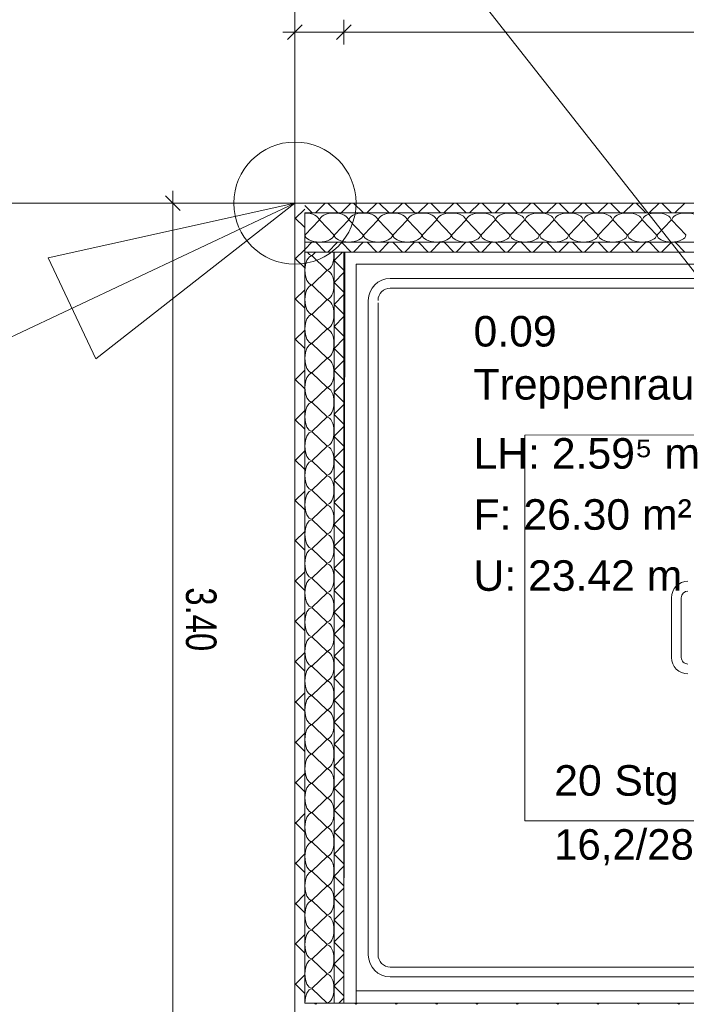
# Model space of a CAD drawing. Extents: x 229 to 926, y 37 to 878.
# Tile 147 of 194: x 359 to 414, y 668 to 748. Entities that reach past the tile are written whole.
import ezdxf
from ezdxf.lldxf.tags import DXFTag

# ---------------------------------------------------------------- set-up
doc = ezdxf.new("R2010")
doc.units = 0
doc.layers.get('0').update_dxf_attribs({"lineweight": 13})
doc.layers.add('A_BI_Aussenwand', color=5, linetype='Continuous', lineweight=18, true_color=0x0000ff, plot=False)
doc.layers.add('A_BI_Innenwand', color=7, linetype='Continuous', lineweight=18, true_color=0x80ff80, plot=False)
for name, color, linetype, lineweight in [('Axen', 7, 'Continuous', 25), ('Axen-A03ENJ5PI0', 7, 'Continuous', 25), ('Beschriftung', 7, 'Continuous', 25), ('Beschriftung-A03ENJ5NI0', 7, 'Continuous', 25), ('Fullfläche', 7, 'Continuous', 25), ('Fullfläche-A03ENJ5QI0', 7, 'Continuous', 25), ('Maßlinien', 7, 'Continuous', 25), ('Maßlinien-A03ENJ5WI0', 7, 'Continuous', 25), ('Räume', 7, 'Continuous', 25), ('Räume-A03ENJ5RI0', 7, 'Continuous', 25), ('Treppen', 7, 'Continuous', 25), ('Treppen-A03ENJ5SI0', 7, 'Continuous', 25), ('Wände', 7, 'Continuous', 25), ('Wände-A03ENJ5VI0', 7, 'Continuous', 25)]:
    doc.layers.add(name, color=color, linetype=linetype, lineweight=lineweight)
doc.layers.add('X_Einfuegepunkt-A01FN4SOLQ', color=3, linetype='Continuous', lineweight=25, true_color=0x00ff00)
doc.layers.add('X_Einfuegepunkt-A01FN4SOLQ-A03ENJ61I0', color=3, linetype='Continuous', lineweight=25, true_color=0x00ff00)
doc.styles.get("Standard").update_dxf_attribs({"font": 'arial.ttf'})
tags = doc.linetypes.add('ALL_S25', pattern=[0.001, 0, -0.001]).pattern_tags.tags
tags[6:7] = [DXFTag(74, 4), DXFTag(75, 0), DXFTag(340, '0'), DXFTag(46, 1.0), DXFTag(50, 0.0), DXFTag(44, 0.0), DXFTag(45, 0.0)]
tags[4:5] = [DXFTag(74, 4), DXFTag(75, 0), DXFTag(340, '0'), DXFTag(46, 1.0), DXFTag(50, 0.0), DXFTag(44, 0.0), DXFTag(45, 0.0)]
tags = doc.linetypes.add('ALL_S25-A03ENJ5XI0', pattern=[0.001, 0, -0.001]).pattern_tags.tags
tags[6:7] = [DXFTag(74, 4), DXFTag(75, 0), DXFTag(340, '0'), DXFTag(46, 1.0), DXFTag(50, 0.0), DXFTag(44, 0.0), DXFTag(45, 0.0)]
tags[4:5] = [DXFTag(74, 4), DXFTag(75, 0), DXFTag(340, '0'), DXFTag(46, 1.0), DXFTag(50, 0.0), DXFTag(44, 0.0), DXFTag(45, 0.0)]
tags = doc.linetypes.add('PUNKT2_S9', pattern=[0.001, 0, -0.001]).pattern_tags.tags
tags[6:7] = [DXFTag(74, 4), DXFTag(75, 0), DXFTag(340, '0'), DXFTag(46, 1.0), DXFTag(50, 0.0), DXFTag(44, 0.0), DXFTag(45, 0.0)]
tags[4:5] = [DXFTag(74, 4), DXFTag(75, 0), DXFTag(340, '0'), DXFTag(46, 1.0), DXFTag(50, 0.0), DXFTag(44, 0.0), DXFTag(45, 0.0)]
tags = doc.linetypes.add('PUNKT2_S9-A03ENJ5YI0', pattern=[0.001, 0, -0.001]).pattern_tags.tags
tags[6:7] = [DXFTag(74, 4), DXFTag(75, 0), DXFTag(340, '0'), DXFTag(46, 1.0), DXFTag(50, 0.0), DXFTag(44, 0.0), DXFTag(45, 0.0)]
tags[4:5] = [DXFTag(74, 4), DXFTag(75, 0), DXFTag(340, '0'), DXFTag(46, 1.0), DXFTag(50, 0.0), DXFTag(44, 0.0), DXFTag(45, 0.0)]

# ---------------------------------------------------------------- blocks, each defined once
blk = doc.blocks.new('Referenz-A03ENJ5LI0', base_point=(255.728, 65.704))
at = {"layer": 'Axen', "color": 0, "linetype": 'ALL_S25', "lineweight": -2, "ltscale": 0.13}
for p, q in [((381.634, 66.032), (381.634, 801.546)), ((735.547, 733.346), (301.737, 733.346))]:
    blk.add_line(p, q, dxfattribs=at)
at = {"layer": 'Beschriftung', "color": 0, "lineweight": -2}
blk.add_line((446.634, 686.501), (360.64, 796.063), dxfattribs=at)
at = {"layer": 'Fullfläche', "color": 0, "lineweight": -2}
for p, q in [((381.634, 732.06), (382.434, 732.859)), ((382.433, 733.148), (383.035, 732.546)), ((384.119, 733.346), (383.32, 732.546)), ((384.336, 733.346), (385.135, 732.546)), ((386.219, 733.346), (385.42, 732.546)), ((386.436, 733.346), (387.235, 732.546)), ((388.319, 733.346), (387.52, 732.546)), ((388.536, 733.346), (389.335, 732.546)), ((390.419, 733.346), (389.62, 732.546)), ((390.636, 733.346), (391.435, 732.546)), ((392.519, 733.346), (391.72, 732.546)), ((392.736, 733.346), (393.535, 732.546)), ((394.619, 733.346), (393.82, 732.546)), ((394.836, 733.346), (395.635, 732.546)), ((396.719, 733.346), (395.92, 732.546)), ((396.936, 733.346), (397.735, 732.546)), ((398.819, 733.346), (398.02, 732.546)), ((399.036, 733.346), (399.835, 732.546)), ((400.919, 733.346), (400.12, 732.546)), ((401.136, 733.346), (401.936, 732.546)), ((403.019, 733.346), (402.22, 732.546)), ((403.236, 733.346), (404.035, 732.546)), ((405.119, 733.346), (404.32, 732.546)), ((405.336, 733.346), (406.136, 732.546)), ((407.219, 733.346), (406.42, 732.546)), ((407.436, 733.346), (408.236, 732.546)), ((409.319, 733.346), (408.52, 732.546)), ((409.536, 733.346), (410.335, 732.546)), ((411.419, 733.346), (410.62, 732.546)), ((411.636, 733.346), (412.436, 732.546)), ((413.519, 733.346), (412.72, 732.546)), ((381.634, 732.144), (382.434, 731.345)), ((382.457, 730.746), (383.609, 731.946)), ((383.657, 731.946), (384.809, 730.746)), ((384.857, 730.746), (386.009, 731.946)), ((386.057, 731.946), (387.209, 730.746)), ((387.257, 730.746), (388.409, 731.946)), ((388.457, 731.946), (389.609, 730.746)), ((389.657, 730.746), (390.809, 731.946)), ((390.857, 731.946), (392.009, 730.746)), ((392.057, 730.746), (393.209, 731.946)), ((393.257, 731.946), (394.409, 730.746)), ((394.457, 730.746), (395.609, 731.946)), ((395.657, 731.946), (396.809, 730.746)), ((396.857, 730.746), (398.009, 731.946)), ((398.057, 731.946), (399.209, 730.746)), ((399.257, 730.746), (400.409, 731.946)), ((400.457, 731.946), (401.609, 730.746)), ((401.657, 730.746), (402.809, 731.946)), ((402.857, 731.946), (404.009, 730.746)), ((404.057, 730.746), (405.209, 731.946)), ((405.257, 731.946), (406.409, 730.746)), ((406.457, 730.746), (407.609, 731.946)), ((407.657, 731.946), (408.809, 730.746)), ((408.857, 730.746), (410.009, 731.946)), ((410.057, 731.946), (411.209, 730.746)), ((411.257, 730.746), (412.409, 731.946)), ((412.457, 731.946), (413.609, 730.746)), ((381.634, 728.76), (382.434, 729.559)), ((382.433, 729.556), (383.026, 730.149)), ((384.132, 729.346), (383.33, 730.149)), ((384.324, 729.346), (385.126, 730.149)), ((386.232, 729.346), (385.43, 730.149)), ((386.424, 729.346), (387.226, 730.149)), ((388.332, 729.346), (387.53, 730.149)), ((388.524, 729.346), (389.326, 730.149)), ((390.432, 729.346), (389.63, 730.149)), ((390.624, 729.346), (391.426, 730.149)), ((392.532, 729.346), (391.73, 730.149)), ((392.724, 729.346), (393.526, 730.149)), ((394.632, 729.346), (393.83, 730.149)), ((394.824, 729.346), (395.625, 730.149)), ((396.732, 729.346), (395.93, 730.149)), ((396.924, 729.346), (397.725, 730.149)), ((398.832, 729.346), (398.03, 730.149)), ((399.024, 729.346), (399.825, 730.148)), ((400.932, 729.346), (400.13, 730.148)), ((401.124, 729.346), (401.925, 730.148)), ((403.032, 729.346), (402.23, 730.148)), ((403.224, 729.346), (404.025, 730.148)), ((405.132, 729.346), (404.33, 730.148)), ((405.324, 729.346), (406.125, 730.148)), ((407.232, 729.346), (406.431, 730.148)), ((407.424, 729.346), (408.225, 730.148)), ((409.332, 729.346), (408.531, 730.148)), ((409.524, 729.346), (410.325, 730.148)), ((411.432, 729.346), (410.631, 730.148)), ((411.624, 729.346), (412.425, 730.148)), ((413.532, 729.346), (412.731, 730.148)), ((381.634, 728.844), (382.434, 728.045)), ((383.034, 729.07), (383.321, 729.346)), ((384.234, 727.87), (383.034, 729.022)), ((384.834, 728.659), (385.522, 729.346)), ((384.834, 728.645), (385.634, 727.846)), ((383.034, 726.67), (384.234, 727.822)), ((384.834, 726.859), (385.634, 727.658)), ((384.234, 725.47), (383.034, 726.622)), ((384.834, 726.845), (385.634, 726.046)), ((381.635, 725.46), (382.434, 726.26)), ((381.635, 725.544), (382.435, 724.744)), ((384.834, 725.059), (385.634, 725.858)), ((383.034, 724.27), (384.234, 725.422)), ((384.834, 725.045), (385.634, 724.246)), ((384.234, 723.07), (383.034, 724.222)), ((384.834, 723.259), (385.634, 724.058)), ((384.834, 723.245), (385.634, 722.446)), ((381.635, 722.161), (382.435, 722.96)), ((383.034, 721.87), (384.234, 723.022)), ((381.635, 722.243), (382.435, 721.444)), ((384.234, 720.67), (383.034, 721.822)), ((384.834, 721.459), (385.634, 722.258)), ((384.834, 721.445), (385.634, 720.646)), ((383.034, 719.47), (384.234, 720.622)), ((384.834, 719.659), (385.634, 720.458)), ((381.635, 718.861), (382.435, 719.66)), ((384.234, 718.27), (383.034, 719.422)), ((384.834, 719.645), (385.634, 718.846)), ((381.635, 718.943), (382.435, 718.144)), ((384.834, 717.859), (385.634, 718.658)), ((383.034, 717.07), (384.234, 718.222)), ((384.834, 717.845), (385.634, 717.046)), ((384.234, 715.87), (383.034, 717.022)), ((384.834, 716.059), (385.634, 716.858)), ((381.636, 715.562), (382.436, 716.361)), ((384.834, 716.045), (385.634, 715.246)), ((381.636, 715.642), (382.436, 714.843)), ((383.034, 714.67), (384.234, 715.822)), ((384.834, 714.259), (385.634, 715.058)), ((384.234, 713.47), (383.034, 714.622)), ((384.834, 714.245), (385.634, 713.446)), ((383.034, 712.27), (384.234, 713.422)), ((381.636, 712.262), (382.436, 713.061)), ((384.834, 712.459), (385.634, 713.258)), ((381.636, 712.342), (382.436, 711.543)), ((384.234, 711.07), (383.034, 712.222)), ((384.834, 712.445), (385.634, 711.646)), ((383.034, 709.87), (384.234, 711.022)), ((384.834, 710.659), (385.634, 711.458)), ((384.834, 710.645), (385.634, 709.846)), ((381.637, 708.962), (382.436, 709.761)), ((384.234, 708.67), (383.034, 709.822)), ((384.834, 708.859), (385.634, 709.658)), ((381.637, 709.042), (382.437, 708.242)), ((383.034, 707.47), (384.234, 708.622)), ((384.834, 708.845), (385.634, 708.046)), ((384.834, 707.059), (385.634, 707.858)), ((384.234, 706.27), (383.034, 707.422)), ((384.834, 707.046), (385.634, 706.246)), ((381.637, 705.663), (382.437, 706.462)), ((383.034, 705.07), (384.234, 706.222)), ((381.637, 705.741), (382.437, 704.942)), ((384.834, 705.259), (385.634, 706.058)), ((384.234, 703.87), (383.034, 705.022)), ((384.834, 705.246), (385.634, 704.446)), ((383.034, 702.67), (384.234, 703.822)), ((384.834, 703.458), (385.634, 704.258)), ((381.637, 702.363), (382.437, 703.162)), ((384.834, 703.446), (385.634, 702.646)), ((381.637, 702.441), (382.437, 701.642)), ((384.234, 701.47), (383.034, 702.622)), ((384.834, 701.658), (385.634, 702.458)), ((383.034, 700.27), (384.234, 701.422)), ((384.834, 701.646), (385.634, 700.846)), ((384.834, 699.858), (385.634, 700.658)), ((381.638, 699.063), (382.438, 699.862)), ((384.234, 699.07), (383.034, 700.222)), ((384.834, 699.846), (385.634, 699.046)), ((381.638, 699.141), (382.438, 698.341)), ((383.034, 697.87), (384.234, 699.022)), ((384.834, 698.058), (385.634, 698.858)), ((384.234, 696.67), (383.034, 697.822)), ((384.834, 698.046), (385.634, 697.246)), ((381.638, 695.764), (382.438, 696.563)), ((383.034, 695.47), (384.234, 696.622)), ((384.834, 696.258), (385.634, 697.058)), ((381.638, 695.84), (382.438, 695.041)), ((384.834, 696.246), (385.634, 695.446)), ((384.234, 694.27), (383.034, 695.422)), ((384.834, 694.458), (385.634, 695.258)), ((383.034, 693.07), (384.234, 694.222)), ((384.834, 694.446), (385.634, 693.646)), ((384.834, 692.658), (385.634, 693.458)), ((381.639, 692.464), (382.438, 693.263)), ((381.639, 692.54), (382.439, 691.741)), ((384.234, 691.87), (383.034, 693.022)), ((384.834, 692.646), (385.634, 691.846)), ((383.034, 690.67), (384.234, 691.822)), ((384.834, 690.858), (385.634, 691.658)), ((384.834, 690.846), (385.634, 690.046)), ((384.234, 689.47), (383.034, 690.622)), ((381.639, 689.164), (382.439, 689.963)), ((381.639, 689.24), (382.439, 688.44)), ((383.034, 688.27), (384.234, 689.422)), ((384.834, 689.058), (385.634, 689.858)), ((384.834, 689.046), (385.634, 688.247)), ((384.234, 687.07), (383.034, 688.222)), ((384.834, 687.258), (385.634, 688.058)), ((383.034, 685.87), (384.234, 687.022)), ((384.834, 687.246), (385.634, 686.447)), ((381.639, 685.865), (382.439, 686.664)), ((384.834, 685.458), (385.634, 686.258)), ((381.639, 685.939), (382.439, 685.14)), ((384.234, 684.67), (383.034, 685.822)), ((384.834, 685.446), (385.634, 684.647)), ((383.034, 683.47), (384.234, 684.622)), ((384.834, 683.658), (385.634, 684.458)), ((384.834, 683.646), (385.634, 682.847)), ((381.64, 682.565), (382.44, 683.364)), ((384.234, 682.27), (383.034, 683.422)), ((381.64, 682.639), (382.44, 681.84)), ((383.034, 681.07), (384.234, 682.222)), ((384.834, 681.858), (385.634, 682.657)), ((384.834, 681.846), (385.634, 681.047)), ((384.234, 679.87), (383.034, 681.022)), ((384.834, 680.058), (385.634, 680.857)), ((381.64, 679.265), (382.44, 680.065)), ((383.034, 678.67), (384.234, 679.822)), ((384.834, 680.046), (385.634, 679.247)), ((381.64, 679.339), (382.44, 678.539)), ((384.834, 678.258), (385.634, 679.057)), ((384.234, 677.47), (383.034, 678.622)), ((384.834, 678.246), (385.634, 677.447)), ((383.034, 676.27), (384.234, 677.422)), ((384.834, 676.458), (385.634, 677.257)), ((381.64, 675.966), (382.44, 676.765)), ((384.834, 676.446), (385.634, 675.647)), ((381.64, 676.038), (382.441, 675.239)), ((384.234, 675.07), (383.034, 676.222)), ((383.034, 673.87), (384.234, 675.022)), ((384.834, 674.658), (385.634, 675.457)), ((384.834, 674.646), (385.634, 673.847)), ((381.641, 672.666), (382.441, 673.465)), ((384.234, 672.67), (383.034, 673.822)), ((384.834, 672.858), (385.634, 673.657)), ((381.641, 672.738), (382.441, 671.938)), ((383.034, 671.47), (384.234, 672.622)), ((384.834, 672.846), (385.634, 672.047)), ((384.834, 671.058), (385.634, 671.857)), ((384.234, 670.27), (383.034, 671.422)), ((384.834, 671.046), (385.634, 670.247)), ((381.641, 669.367), (382.441, 670.166)), ((383.034, 669.07), (384.234, 670.222)), ((384.834, 669.258), (385.634, 670.057)), ((381.641, 669.437), (382.441, 668.638)), ((384.834, 669.246), (385.634, 668.447)), ((384.234, 667.87), (383.034, 669.022)), ((383.235, 667.846), (383.325, 667.755)), ((383.422, 667.846), (383.332, 667.755)), ((385.222, 667.846), (385.634, 668.257)), ((386.535, 667.846), (386.625, 667.756)), ((386.722, 667.846), (386.632, 667.756)), ((389.835, 667.846), (389.925, 667.756)), ((390.022, 667.846), (389.932, 667.756)), ((393.135, 667.846), (393.225, 667.756)), ((393.322, 667.846), (393.232, 667.756)), ((396.435, 667.846), (396.525, 667.756)), ((396.622, 667.846), (396.532, 667.756)), ((399.735, 667.846), (399.825, 667.756)), ((399.922, 667.846), (399.832, 667.756)), ((403.035, 667.846), (403.125, 667.756)), ((403.222, 667.846), (403.132, 667.756)), ((406.335, 667.846), (406.425, 667.756)), ((406.521, 667.846), (406.432, 667.756)), ((409.635, 667.846), (409.725, 667.756)), ((409.821, 667.846), (409.732, 667.756)), ((412.935, 667.846), (413.025, 667.756)), ((413.121, 667.846), (413.032, 667.756))]:
    blk.add_line(p, q, dxfattribs=at)
for centre, major_axis, start_param, end_param in [((382.433, 731.946), (1.176, 0), 0, 1.570795), ((384.833, 731.946), (1.176, 0), 1.570796, 3.141593), ((384.833, 731.946), (1.176, 0), 0, 1.570796), ((387.233, 731.946), (1.176, 0), 1.570796, 3.141593), ((387.233, 731.946), (1.176, 0), 0, 1.570796), ((389.633, 731.946), (1.176, 0), 1.570796, 3.141593), ((389.633, 731.946), (1.176, 0), 0, 1.570796), ((392.033, 731.946), (1.176, 0), 1.570796, 3.141593), ((392.033, 731.946), (1.176, 0), 0, 1.570796), ((394.433, 731.946), (1.176, 0), 1.570796, 3.141593), ((394.433, 731.946), (1.176, 0), 0, 1.570796), ((396.833, 731.946), (1.176, 0), 1.570796, 3.141593), ((396.833, 731.946), (1.176, 0), 0, 1.570796), ((399.233, 731.946), (1.176, 0), 1.570796, 3.141593), ((399.233, 731.946), (1.176, 0), 0, 1.570796), ((401.633, 731.946), (1.176, 0), 1.570796, 3.141593), ((401.633, 731.946), (1.176, 0), 0, 1.570796), ((404.033, 731.946), (1.176, 0), 1.570796, 3.141593), ((404.033, 731.946), (1.176, 0), 0, 1.570796), ((406.433, 731.946), (1.176, 0), 1.570796, 3.141593), ((406.433, 731.946), (1.176, 0), 0, 1.570796), ((408.833, 731.946), (1.176, 0), 1.570796, 3.141593), ((408.833, 731.946), (1.176, 0), 0, 1.570796), ((411.233, 731.946), (1.176, 0), 1.570796, 3.141593), ((411.233, 731.946), (1.176, 0), 0, 1.570796), ((413.633, 731.946), (1.176, 0), 1.570796, 3.141593), ((413.633, 731.946), (1.176, 0), 0, 1.570796), ((383.633, 730.746), (1.176, 0), 3.141593, 6.283185), ((386.033, 730.746), (1.176, 0), 3.141593, 6.283185), ((388.433, 730.746), (1.176, 0), 3.141593, 6.283185), ((390.833, 730.746), (1.176, 0), 3.141593, 6.283185), ((393.233, 730.746), (1.176, 0), 3.141593, 6.283185), ((395.633, 730.746), (1.176, 0), 3.141593, 6.283185), ((398.033, 730.746), (1.176, 0), 3.141593, 6.283185), ((400.433, 730.746), (1.176, 0), 3.141593, 6.283185), ((402.833, 730.746), (1.176, 0), 3.141593, 6.283185), ((405.233, 730.746), (1.176, 0), 3.141593, 6.283185), ((407.633, 730.746), (1.176, 0), 3.141593, 6.283185), ((410.033, 730.746), (1.176, 0), 3.141593, 6.283185), ((412.433, 730.746), (1.176, 0), 3.141593, 6.283185), ((383.034, 727.846), (0, 1.176), 0, 1.570796), ((383.034, 730.246), (0, 1.176), 2.442265, 3.141593), ((384.234, 729.046), (0, 1.176), 3.141593, 4.970331), ((383.034, 727.846), (0, 1.176), 1.570796, 3.141593), ((384.234, 726.646), (0, 1.176), 3.141593, 6.283185), ((383.034, 725.446), (0, 1.176), 0, 1.570796), ((383.034, 725.446), (0, 1.176), 1.570796, 3.141593), ((384.234, 724.246), (0, 1.176), 3.141593, 6.283185), ((383.034, 723.046), (0, 1.176), 0, 1.570796), ((383.034, 723.046), (0, 1.176), 1.570796, 3.141593), ((384.234, 721.846), (0, 1.176), 3.141593, 6.283185), ((383.034, 720.646), (0, 1.176), 0, 1.570796), ((383.034, 720.646), (0, 1.176), 1.570796, 3.141593), ((384.234, 719.446), (0, 1.176), 3.141593, 6.283185), ((383.034, 718.246), (0, 1.176), 0, 1.570796), ((383.034, 718.246), (0, 1.176), 1.570796, 3.141593), ((384.234, 717.046), (0, 1.176), 3.141593, 6.283185), ((383.034, 715.846), (0, 1.176), 0, 1.570796), ((383.034, 715.846), (0, 1.176), 1.570796, 3.141593), ((384.234, 714.646), (0, 1.176), 3.141593, 6.283185), ((383.034, 713.446), (0, 1.176), 0, 1.570796), ((383.034, 713.446), (0, 1.176), 1.570796, 3.141593), ((384.234, 712.246), (0, 1.176), 3.141593, 6.283185), ((383.034, 711.046), (0, 1.176), 0, 1.570796), ((383.034, 711.046), (0, 1.176), 1.570796, 3.141593), ((384.234, 709.846), (0, 1.176), 3.141593, 6.283185), ((383.034, 708.646), (0, 1.176), 0, 1.570796), ((383.034, 708.646), (0, 1.176), 1.570796, 3.141593), ((384.234, 707.446), (0, 1.176), 3.141593, 6.283185), ((383.034, 706.246), (0, 1.176), 0, 1.570796), ((383.034, 706.246), (0, 1.176), 1.570796, 3.141593), ((384.234, 705.046), (0, 1.176), 3.141593, 6.283185), ((383.034, 703.846), (0, 1.176), 0, 1.570796), ((383.034, 703.846), (0, 1.176), 1.570796, 3.141593), ((384.234, 702.646), (0, 1.176), 3.141593, 6.283185), ((383.034, 701.446), (0, 1.176), 0, 1.570796), ((383.034, 701.446), (0, 1.176), 1.570796, 3.141593), ((384.234, 700.246), (0, 1.176), 3.141593, 6.283185), ((383.034, 699.046), (0, 1.176), 0, 1.570796), ((383.034, 699.046), (0, 1.176), 1.570796, 3.141593), ((384.234, 697.846), (0, 1.176), 3.141593, 6.283185), ((383.034, 696.646), (0, 1.176), 0, 1.570796), ((383.034, 696.646), (0, 1.176), 1.570796, 3.141593), ((384.234, 695.446), (0, 1.176), 3.141593, 6.283185), ((383.034, 694.246), (0, 1.176), 0, 1.570796), ((383.034, 694.246), (0, 1.176), 1.570796, 3.141593), ((384.234, 693.046), (0, 1.176), 3.141593, 6.283185), ((383.034, 691.846), (0, 1.176), 0, 1.570796), ((383.034, 691.846), (0, 1.176), 1.570796, 3.141593), ((384.234, 690.646), (0, 1.176), 3.141593, 6.283185), ((383.034, 689.446), (0, 1.176), 0, 1.570796), ((383.034, 689.446), (0, 1.176), 1.570796, 3.141593), ((384.234, 688.246), (0, 1.176), 3.141593, 6.283185), ((383.034, 687.046), (0, 1.176), 0, 1.570796), ((383.034, 687.046), (0, 1.176), 1.570796, 3.141593), ((384.234, 685.846), (0, 1.176), 3.141593, 6.283185), ((383.034, 684.646), (0, 1.176), 0, 1.570796), ((383.034, 684.646), (0, 1.176), 1.570796, 3.141593), ((384.234, 683.446), (0, 1.176), 3.141593, 6.283185), ((383.034, 682.246), (0, 1.176), 0, 1.570796), ((383.034, 682.246), (0, 1.176), 1.570796, 3.141593), ((384.234, 681.046), (0, 1.176), 3.141593, 6.283185), ((383.034, 679.846), (0, 1.176), 0, 1.570796), ((383.034, 679.846), (0, 1.176), 1.570796, 3.141593), ((384.234, 678.646), (0, 1.176), 3.141593, 6.283185), ((383.034, 677.446), (0, 1.176), 0, 1.570796), ((383.034, 677.446), (0, 1.176), 1.570796, 3.141593), ((384.234, 676.246), (0, 1.176), 3.141593, 6.283185), ((383.034, 675.046), (0, 1.176), 0, 1.570796), ((383.034, 675.046), (0, 1.176), 1.570796, 3.141593), ((384.234, 673.846), (0, 1.176), 3.141593, 6.283185), ((383.034, 672.646), (0, 1.176), 0, 1.570796), ((383.034, 672.646), (0, 1.176), 1.570796, 3.141593), ((384.234, 671.446), (0, 1.176), 3.141593, 6.283185), ((383.034, 670.246), (0, 1.176), 0, 1.570796), ((383.034, 670.246), (0, 1.176), 1.570796, 3.141593), ((384.234, 669.046), (0, 1.176), 3.141593, 6.283185), ((383.034, 667.846), (0, 1.176), 0, 1.570796)]:
    blk.add_ellipse(centre, major_axis=major_axis, ratio=0.5, start_param=start_param, end_param=end_param, dxfattribs=at)
at = {"layer": 'Maßlinien', "color": 0, "lineweight": -2}
for p, q in [((381.634, 747.346), (381.634, 748.346)), ((385.634, 747.346), (385.634, 748.346)), ((381.634, 747.346), (380.634, 747.346)), ((381.034, 746.746), (382.234, 747.946)), ((381.634, 747.346), (381.634, 746.346)), ((381.634, 747.346), (385.634, 747.346)), ((385.034, 746.746), (386.234, 747.946)), ((385.634, 747.346), (385.634, 746.346)), ((385.634, 747.346), (423.368, 747.346)), ((372.234, 732.746), (371.034, 733.946)), ((371.634, 733.346), (371.634, 734.346)), ((371.634, 733.346), (370.634, 733.346)), ((371.634, 733.346), (372.634, 733.346)), ((371.634, 665.346), (371.634, 733.346))]:
    blk.add_line(p, q, dxfattribs=at)
at = {"layer": 'Treppen', "color": 0, "linetype": 'PUNKT2_S9', "lineweight": -2, "ltscale": 0.13}
for p, q in [((385.634, 667.846), (385.723, 729.346)), ((385.634, 667.846), (385.634, 729.346)), ((439.625, 729.346), (385.723, 729.346)), ((439.234, 728.346), (386.634, 728.346)), ((386.634, 667.846), (386.634, 728.346)), ((438.842, 727.186), (389.434, 727.186)), ((438.529, 726.386), (389.434, 726.386)), ((387.634, 671.806), (387.634, 725.386)), ((388.434, 671.806), (388.434, 725.186)), ((412.434, 696.158), (412.434, 701.034)), ((413.234, 696.158), (413.234, 701.034)), ((489.682, 670.806), (389.434, 670.806)), ((489.582, 670.006), (389.434, 670.006)), ((491.034, 668.846), (386.634, 668.846)), ((491.034, 667.846), (385.634, 667.846))]:
    blk.add_line(p, q, dxfattribs=at)
at = {"layer": 'Treppen', "color": 0, "lineweight": -2}
for p, q in [((473.834, 714.396), (400.434, 714.363)), ((400.434, 714.363), (400.434, 682.763)), ((400.434, 682.763), (473.834, 682.763))]:
    blk.add_line(p, q, dxfattribs=at)
at = {"layer": 'Treppen', "color": 0, "linetype": 'PUNKT2_S9', "lineweight": -2, "ltscale": 0.13}
for centre, major_axis, end_param in [((389.434, 725.386), (0, 1.8), 1.570796), ((389.434, 725.386), (0, 1), 1.570796), ((413.785, 701.034), (0, 1.352), 1.570796), ((413.785, 701.034), (0, 0.552), 1.570796), ((413.785, 696.158), (-1.352, 0), 1.570796), ((413.785, 696.158), (-0.552, 0), 1.570797), ((389.434, 671.806), (-1.8, 0), 1.570796), ((389.434, 671.806), (-1, 0), 1.570796)]:
    blk.add_ellipse(centre, major_axis=major_axis, ratio=1, start_param=0, end_param=end_param, dxfattribs=at)
at = {"layer": 'Wände', "color": 0, "lineweight": -2}
for p, q in [((506.334, 733.346), (381.634, 733.346)), ((381.634, 733.346), (381.634, 665.346)), ((382.433, 732.546), (382.433, 667.846)), ((506.334, 732.546), (382.433, 732.546)), ((506.334, 730.146), (382.433, 730.146)), ((382.433, 729.346), (506.334, 729.346)), ((384.834, 729.346), (384.834, 667.846)), ((385.634, 667.846), (385.634, 729.346)), ((506.334, 667.846), (382.433, 667.846))]:
    blk.add_line(p, q, dxfattribs=at)
at = {"layer": 'X_Einfuegepunkt-A01FN4SOLQ', "color": 0, "lineweight": -2}
for p, q in [((381.634, 733.346), (381.634, 741.111)), ((381.634, 733.346), (288.119, 689.192)), ((381.634, 733.346), (361.45, 728.872)), ((381.634, 733.346), (365.355, 720.603)), ((381.634, 733.346), (373.869, 733.346)), ((381.634, 733.346), (389.398, 733.346)), ((381.634, 733.346), (381.634, 725.581)), ((361.45, 728.872), (365.355, 720.603))]:
    blk.add_line(p, q, dxfattribs=at)
blk.add_circle((381.634, 733.346), 5, dxfattribs=at)
at = {"layer": 'Maßlinien', "color": 0, "lineweight": -2, "insert": (375.218, 701.896), "char_height": 2.5, "attachment_point": 1, "rotation": 270.00001}
blk.add_mtext('{\\W0.77;\\fArial;3.40}', dxfattribs=at)
at = {"layer": 'Räume', "color": 0, "lineweight": -2, "char_height": 2.5, "attachment_point": 1, "rotation": 359.99316}
for s, insert in [('{\\fArial;0.09}', (396.243, 724.108)), ('{\\fArial;Treppenraum 1}', (396.242, 719.763)), ('{\\fArial;LH: 2.59⁵ m}', (396.242, 714.108)), ('{\\fArial;F: 26.30 m²}', (396.241, 709.108)), ('{\\fArial;U: 23.42 m}', (396.24, 704.108))]:
    blk.add_mtext(s, dxfattribs=dict(at, insert=insert))
at = {"layer": 'Treppen', "color": 0, "lineweight": -2, "char_height": 2.5, "attachment_point": 1, "rotation": 0.00001}
for s, insert in [('{\\fArial;20}', (402.844, 687.332)), ('{\\fArial;Stg}', (407.763, 687.332)), ('{\\W0.98;\\fArial;16,2/28}', (402.844, 682.092))]:
    blk.add_mtext(s, dxfattribs=dict(at, insert=insert))
blk = doc.blocks.new('Referenz-A03ENJ62I0', base_point=(255.728, 65.706))
at = {"layer": 'Axen-A03ENJ5PI0', "color": 0, "linetype": 'ALL_S25-A03ENJ5XI0', "lineweight": -2, "ltscale": 0.13}
for p, q in [((381.634, 66.032), (381.634, 801.545)), ((735.547, 733.346), (301.737, 733.346))]:
    blk.add_line(p, q, dxfattribs=at)
at = {"layer": 'Beschriftung-A03ENJ5NI0', "color": 0, "lineweight": -2}
blk.add_line((446.633, 686.501), (360.64, 796.062), dxfattribs=at)
at = {"layer": 'Fullfläche-A03ENJ5QI0', "color": 0, "lineweight": -2}
for p, q in [((381.634, 732.06), (382.434, 732.859)), ((382.433, 733.148), (383.035, 732.546)), ((384.119, 733.346), (383.32, 732.546)), ((384.336, 733.346), (385.135, 732.546)), ((386.219, 733.346), (385.42, 732.546)), ((386.436, 733.346), (387.235, 732.546)), ((388.319, 733.346), (387.52, 732.546)), ((388.536, 733.346), (389.335, 732.546)), ((390.419, 733.346), (389.62, 732.546)), ((390.636, 733.346), (391.435, 732.546)), ((392.519, 733.346), (391.72, 732.546)), ((392.736, 733.346), (393.535, 732.546)), ((394.619, 733.346), (393.82, 732.546)), ((394.836, 733.346), (395.635, 732.546)), ((396.719, 733.346), (395.92, 732.546)), ((396.936, 733.346), (397.735, 732.546)), ((398.819, 733.346), (398.02, 732.546)), ((399.036, 733.346), (399.835, 732.546)), ((400.919, 733.346), (400.12, 732.546)), ((401.136, 733.346), (401.935, 732.546)), ((403.019, 733.346), (402.22, 732.546)), ((403.236, 733.346), (404.035, 732.546)), ((405.119, 733.346), (404.32, 732.546)), ((405.336, 733.346), (406.136, 732.546)), ((407.219, 733.346), (406.42, 732.546)), ((407.436, 733.346), (408.235, 732.546)), ((409.319, 733.346), (408.52, 732.546)), ((409.536, 733.346), (410.335, 732.546)), ((411.419, 733.346), (410.62, 732.546)), ((411.636, 733.346), (412.435, 732.546)), ((413.519, 733.346), (412.72, 732.546)), ((381.634, 732.144), (382.434, 731.345)), ((382.457, 730.746), (383.609, 731.946)), ((383.657, 731.946), (384.809, 730.746)), ((384.857, 730.746), (386.009, 731.946)), ((386.057, 731.946), (387.209, 730.746)), ((387.257, 730.746), (388.409, 731.946)), ((388.457, 731.946), (389.609, 730.746)), ((389.657, 730.746), (390.809, 731.946)), ((390.857, 731.946), (392.009, 730.746)), ((392.057, 730.746), (393.209, 731.946)), ((393.257, 731.946), (394.409, 730.746)), ((394.457, 730.746), (395.609, 731.946)), ((395.657, 731.946), (396.809, 730.746)), ((396.857, 730.746), (398.009, 731.946)), ((398.057, 731.946), (399.209, 730.746)), ((399.257, 730.746), (400.409, 731.946)), ((400.457, 731.946), (401.609, 730.746)), ((401.657, 730.746), (402.809, 731.946)), ((402.857, 731.946), (404.009, 730.746)), ((404.057, 730.746), (405.209, 731.946)), ((405.257, 731.946), (406.409, 730.746)), ((406.457, 730.746), (407.609, 731.946)), ((407.657, 731.946), (408.809, 730.746)), ((408.857, 730.746), (410.009, 731.946)), ((410.057, 731.946), (411.209, 730.746)), ((411.257, 730.746), (412.409, 731.946)), ((412.457, 731.946), (413.609, 730.746)), ((381.634, 728.76), (382.434, 729.559)), ((382.433, 729.556), (383.026, 730.149)), ((384.132, 729.346), (383.33, 730.149)), ((384.324, 729.346), (385.126, 730.149)), ((386.232, 729.346), (385.43, 730.149)), ((386.424, 729.346), (387.226, 730.149)), ((388.332, 729.346), (387.53, 730.149)), ((388.524, 729.346), (389.326, 730.149)), ((390.432, 729.346), (389.63, 730.149)), ((390.624, 729.346), (391.426, 730.149)), ((392.532, 729.346), (391.73, 730.149)), ((392.724, 729.346), (393.525, 730.149)), ((394.632, 729.346), (393.83, 730.149)), ((394.824, 729.346), (395.625, 730.149)), ((396.732, 729.346), (395.93, 730.149)), ((396.924, 729.346), (397.725, 730.149)), ((398.832, 729.346), (398.03, 730.149)), ((399.024, 729.346), (399.825, 730.148)), ((400.932, 729.346), (400.13, 730.148)), ((401.124, 729.346), (401.925, 730.148)), ((403.032, 729.346), (402.23, 730.148)), ((403.224, 729.346), (404.025, 730.148)), ((405.132, 729.346), (404.33, 730.148)), ((405.324, 729.346), (406.125, 730.148)), ((407.232, 729.346), (406.43, 730.148)), ((407.423, 729.346), (408.225, 730.148)), ((409.332, 729.346), (408.531, 730.148)), ((409.523, 729.346), (410.325, 730.148)), ((411.432, 729.346), (410.631, 730.148)), ((411.623, 729.346), (412.425, 730.148)), ((413.532, 729.346), (412.731, 730.148)), ((381.634, 728.844), (382.434, 728.045)), ((383.034, 729.07), (383.321, 729.346)), ((384.234, 727.87), (383.034, 729.022)), ((384.834, 728.659), (385.522, 729.346)), ((384.834, 728.645), (385.634, 727.846)), ((383.034, 726.67), (384.234, 727.822)), ((384.834, 726.859), (385.634, 727.658)), ((384.234, 725.47), (383.034, 726.622)), ((384.834, 726.845), (385.634, 726.046)), ((381.635, 725.46), (382.434, 726.26)), ((381.635, 725.544), (382.435, 724.744)), ((384.834, 725.059), (385.634, 725.858)), ((383.034, 724.27), (384.234, 725.422)), ((384.834, 725.045), (385.634, 724.246)), ((384.234, 723.07), (383.034, 724.222)), ((384.834, 723.259), (385.634, 724.058)), ((384.834, 723.245), (385.634, 722.446)), ((381.635, 722.161), (382.435, 722.96)), ((383.034, 721.87), (384.234, 723.022)), ((381.635, 722.243), (382.435, 721.444)), ((384.234, 720.67), (383.034, 721.822)), ((384.834, 721.459), (385.634, 722.258)), ((384.834, 721.445), (385.634, 720.646)), ((383.034, 719.47), (384.234, 720.622)), ((384.834, 719.659), (385.634, 720.458)), ((381.635, 718.861), (382.435, 719.66)), ((384.234, 718.27), (383.034, 719.422)), ((384.834, 719.645), (385.634, 718.846)), ((381.635, 718.943), (382.435, 718.144)), ((384.834, 717.859), (385.634, 718.658)), ((383.034, 717.07), (384.234, 718.222)), ((384.834, 717.845), (385.634, 717.046)), ((384.234, 715.87), (383.034, 717.022)), ((384.834, 716.059), (385.634, 716.858)), ((381.636, 715.562), (382.436, 716.361)), ((384.834, 716.045), (385.634, 715.246)), ((381.636, 715.642), (382.436, 714.843)), ((383.034, 714.67), (384.234, 715.822)), ((384.834, 714.259), (385.634, 715.058)), ((384.234, 713.47), (383.034, 714.622)), ((384.834, 714.245), (385.634, 713.446)), ((383.034, 712.27), (384.234, 713.422)), ((381.636, 712.262), (382.436, 713.061)), ((384.834, 712.459), (385.634, 713.258)), ((381.636, 712.342), (382.436, 711.543)), ((384.234, 711.07), (383.034, 712.222)), ((384.834, 712.446), (385.634, 711.646)), ((383.034, 709.87), (384.234, 711.022)), ((384.834, 710.659), (385.634, 711.458)), ((384.834, 710.646), (385.634, 709.846)), ((381.637, 708.962), (382.436, 709.761)), ((384.234, 708.67), (383.034, 709.822)), ((384.834, 708.859), (385.634, 709.658)), ((381.637, 709.042), (382.437, 708.243)), ((383.034, 707.47), (384.234, 708.622)), ((384.834, 708.846), (385.634, 708.046)), ((384.834, 707.059), (385.634, 707.858)), ((384.234, 706.27), (383.034, 707.422)), ((384.834, 707.046), (385.634, 706.246)), ((381.637, 705.663), (382.437, 706.462)), ((383.034, 705.07), (384.234, 706.222)), ((381.637, 705.741), (382.437, 704.942)), ((384.834, 705.259), (385.634, 706.058)), ((384.234, 703.87), (383.034, 705.022)), ((384.834, 705.246), (385.634, 704.446)), ((383.034, 702.67), (384.234, 703.822)), ((384.834, 703.459), (385.634, 704.258)), ((381.637, 702.363), (382.437, 703.162)), ((384.834, 703.446), (385.634, 702.646)), ((381.637, 702.441), (382.437, 701.642)), ((384.234, 701.47), (383.034, 702.622)), ((384.834, 701.659), (385.634, 702.458)), ((383.034, 700.27), (384.234, 701.422)), ((384.834, 701.646), (385.634, 700.846)), ((384.834, 699.859), (385.634, 700.658)), ((381.638, 699.063), (382.438, 699.863)), ((384.234, 699.07), (383.034, 700.222)), ((384.834, 699.846), (385.634, 699.046)), ((381.638, 699.141), (382.438, 698.342)), ((383.034, 697.87), (384.234, 699.022)), ((384.834, 698.059), (385.634, 698.858)), ((384.234, 696.67), (383.034, 697.822)), ((384.834, 698.046), (385.634, 697.246)), ((381.638, 695.764), (382.438, 696.563)), ((383.034, 695.47), (384.234, 696.622)), ((384.834, 696.258), (385.634, 697.058)), ((381.638, 695.84), (382.438, 695.041)), ((384.834, 696.246), (385.634, 695.447)), ((384.234, 694.27), (383.034, 695.422)), ((384.834, 694.458), (385.634, 695.258)), ((383.034, 693.07), (384.234, 694.222)), ((384.834, 694.446), (385.634, 693.647)), ((384.834, 692.658), (385.634, 693.458)), ((381.639, 692.464), (382.438, 693.263)), ((381.639, 692.54), (382.439, 691.741)), ((384.234, 691.87), (383.034, 693.022)), ((384.834, 692.646), (385.634, 691.847)), ((383.034, 690.67), (384.234, 691.822)), ((384.834, 690.858), (385.634, 691.658)), ((384.834, 690.846), (385.634, 690.047)), ((384.234, 689.47), (383.034, 690.622)), ((381.639, 689.164), (382.439, 689.964)), ((381.639, 689.24), (382.439, 688.44)), ((383.034, 688.27), (384.234, 689.422)), ((384.834, 689.058), (385.634, 689.858)), ((384.834, 689.046), (385.634, 688.247)), ((384.234, 687.07), (383.034, 688.222)), ((384.834, 687.258), (385.634, 688.058)), ((383.034, 685.87), (384.234, 687.022)), ((384.834, 687.246), (385.634, 686.447)), ((381.639, 685.865), (382.439, 686.664)), ((384.834, 685.458), (385.634, 686.258)), ((381.639, 685.939), (382.439, 685.14)), ((384.234, 684.67), (383.034, 685.822)), ((384.834, 685.446), (385.634, 684.647)), ((383.034, 683.47), (384.234, 684.622)), ((384.834, 683.658), (385.634, 684.458)), ((384.834, 683.646), (385.634, 682.847)), ((381.64, 682.565), (382.44, 683.364)), ((384.234, 682.27), (383.034, 683.422)), ((381.64, 682.639), (382.44, 681.84)), ((383.034, 681.07), (384.234, 682.222)), ((384.834, 681.858), (385.634, 682.658)), ((384.834, 681.846), (385.634, 681.047)), ((384.234, 679.87), (383.034, 681.022)), ((384.834, 680.058), (385.634, 680.858)), ((381.64, 679.266), (382.44, 680.065)), ((383.034, 678.67), (384.234, 679.822)), ((384.834, 680.046), (385.634, 679.247)), ((381.64, 679.339), (382.44, 678.539)), ((384.834, 678.258), (385.634, 679.058)), ((384.234, 677.47), (383.034, 678.622)), ((384.834, 678.246), (385.634, 677.447)), ((383.034, 676.27), (384.234, 677.422)), ((384.834, 676.458), (385.634, 677.258)), ((381.64, 675.966), (382.44, 676.765)), ((384.834, 676.446), (385.634, 675.647)), ((381.64, 676.038), (382.441, 675.239)), ((384.234, 675.07), (383.034, 676.222)), ((383.034, 673.87), (384.234, 675.022)), ((384.834, 674.658), (385.634, 675.458)), ((384.834, 674.646), (385.634, 673.847)), ((381.641, 672.666), (382.441, 673.465)), ((384.234, 672.67), (383.034, 673.822)), ((384.834, 672.858), (385.634, 673.657)), ((381.641, 672.738), (382.441, 671.939)), ((383.034, 671.47), (384.234, 672.622)), ((384.834, 672.846), (385.634, 672.047)), ((384.834, 671.058), (385.634, 671.857)), ((384.234, 670.27), (383.034, 671.422)), ((384.834, 671.046), (385.634, 670.247)), ((381.641, 669.367), (382.441, 670.166)), ((383.034, 669.07), (384.234, 670.222)), ((384.834, 669.258), (385.634, 670.057)), ((381.641, 669.438), (382.441, 668.638)), ((384.834, 669.246), (385.634, 668.447)), ((384.234, 667.87), (383.034, 669.022)), ((383.235, 667.846), (383.325, 667.756)), ((383.422, 667.846), (383.332, 667.756)), ((385.222, 667.846), (385.634, 668.257)), ((386.535, 667.846), (386.625, 667.756)), ((386.722, 667.846), (386.632, 667.756)), ((389.835, 667.846), (389.925, 667.756)), ((390.022, 667.846), (389.932, 667.756)), ((393.135, 667.846), (393.225, 667.756)), ((393.322, 667.846), (393.232, 667.756)), ((396.435, 667.846), (396.525, 667.756)), ((396.621, 667.846), (396.532, 667.756)), ((399.735, 667.846), (399.825, 667.756)), ((399.922, 667.846), (399.832, 667.756)), ((403.035, 667.846), (403.125, 667.756)), ((403.222, 667.846), (403.132, 667.756)), ((406.335, 667.846), (406.425, 667.756)), ((406.521, 667.846), (406.432, 667.756)), ((409.635, 667.846), (409.725, 667.756)), ((409.821, 667.846), (409.732, 667.756)), ((412.935, 667.846), (413.025, 667.756)), ((413.121, 667.846), (413.032, 667.756))]:
    blk.add_line(p, q, dxfattribs=at)
for centre, major_axis, start_param, end_param in [((382.433, 731.946), (1.176, 0), 0, 1.570795), ((384.833, 731.946), (1.176, 0), 1.570796, 3.141593), ((384.833, 731.946), (1.176, 0), 0, 1.570796), ((387.233, 731.946), (1.176, 0), 1.570796, 3.141593), ((387.233, 731.946), (1.176, 0), 0, 1.570796), ((389.633, 731.946), (1.176, 0), 1.570796, 3.141593), ((389.633, 731.946), (1.176, 0), 0, 1.570796), ((392.033, 731.946), (1.176, 0), 1.570796, 3.141593), ((392.033, 731.946), (1.176, 0), 0, 1.570796), ((394.433, 731.946), (1.176, 0), 1.570796, 3.141593), ((394.433, 731.946), (1.176, 0), 0, 1.570796), ((396.833, 731.946), (1.176, 0), 1.570796, 3.141593), ((396.833, 731.946), (1.176, 0), 0, 1.570796), ((399.233, 731.946), (1.176, 0), 1.570796, 3.141593), ((399.233, 731.946), (1.176, 0), 0, 1.570796), ((401.633, 731.946), (1.176, 0), 1.570796, 3.141593), ((401.633, 731.946), (1.176, 0), 0, 1.570796), ((404.033, 731.946), (1.176, 0), 1.570796, 3.141593), ((404.033, 731.946), (1.176, 0), 0, 1.570796), ((406.433, 731.946), (1.176, 0), 1.570796, 3.141593), ((406.433, 731.946), (1.176, 0), 0, 1.570796), ((408.833, 731.946), (1.176, 0), 1.570796, 3.141593), ((408.833, 731.946), (1.176, 0), 0, 1.570796), ((411.233, 731.946), (1.176, 0), 1.570796, 3.141593), ((411.233, 731.946), (1.176, 0), 0, 1.570796), ((413.633, 731.946), (1.176, 0), 1.570796, 3.141593), ((413.633, 731.946), (1.176, 0), 0, 1.570796), ((383.633, 730.746), (1.176, 0), 3.141593, 6.283185), ((386.033, 730.746), (1.176, 0), 3.141593, 6.283185), ((388.433, 730.746), (1.176, 0), 3.141593, 6.283185), ((390.833, 730.746), (1.176, 0), 3.141593, 6.283185), ((393.233, 730.746), (1.176, 0), 3.141593, 6.283185), ((395.633, 730.746), (1.176, 0), 3.141593, 6.283185), ((398.033, 730.746), (1.176, 0), 3.141593, 6.283185), ((400.433, 730.746), (1.176, 0), 3.141593, 6.283185), ((402.833, 730.746), (1.176, 0), 3.141593, 6.283185), ((405.233, 730.746), (1.176, 0), 3.141593, 6.283185), ((407.633, 730.746), (1.176, 0), 3.141593, 6.283185), ((410.033, 730.746), (1.176, 0), 3.141593, 6.283185), ((412.433, 730.746), (1.176, 0), 3.141593, 6.283185), ((383.034, 727.846), (0, 1.176), 0, 1.570796), ((383.034, 730.246), (0, 1.176), 2.442265, 3.141593), ((384.234, 729.046), (0, 1.176), 3.141593, 4.970331), ((383.034, 727.846), (0, 1.176), 1.570796, 3.141593), ((384.234, 726.646), (0, 1.176), 3.141593, 6.283185), ((383.034, 725.446), (0, 1.176), 0, 1.570796), ((383.034, 725.446), (0, 1.176), 1.570796, 3.141593), ((384.234, 724.246), (0, 1.176), 3.141593, 6.283185), ((383.034, 723.046), (0, 1.176), 0, 1.570796), ((383.034, 723.046), (0, 1.176), 1.570796, 3.141593), ((384.234, 721.846), (0, 1.176), 3.141593, 6.283185), ((383.034, 720.646), (0, 1.176), 0, 1.570796), ((383.034, 720.646), (0, 1.176), 1.570796, 3.141593), ((384.234, 719.446), (0, 1.176), 3.141593, 6.283185), ((383.034, 718.246), (0, 1.176), 0, 1.570796), ((383.034, 718.246), (0, 1.176), 1.570796, 3.141593), ((384.234, 717.046), (0, 1.176), 3.141593, 6.283185), ((383.034, 715.846), (0, 1.176), 0, 1.570796), ((383.034, 715.846), (0, 1.176), 1.570796, 3.141593), ((384.234, 714.646), (0, 1.176), 3.141593, 6.283185), ((383.034, 713.446), (0, 1.176), 0, 1.570796), ((383.034, 713.446), (0, 1.176), 1.570796, 3.141593), ((384.234, 712.246), (0, 1.176), 3.141593, 6.283185), ((383.034, 711.046), (0, 1.176), 0, 1.570796), ((383.034, 711.046), (0, 1.176), 1.570796, 3.141593), ((384.234, 709.846), (0, 1.176), 3.141593, 6.283185), ((383.034, 708.646), (0, 1.176), 0, 1.570796), ((383.034, 708.646), (0, 1.176), 1.570796, 3.141593), ((384.234, 707.446), (0, 1.176), 3.141593, 6.283185), ((383.034, 706.246), (0, 1.176), 0, 1.570796), ((383.034, 706.246), (0, 1.176), 1.570796, 3.141593), ((384.234, 705.046), (0, 1.176), 3.141593, 6.283185), ((383.034, 703.846), (0, 1.176), 0, 1.570796), ((383.034, 703.846), (0, 1.176), 1.570796, 3.141593), ((384.234, 702.646), (0, 1.176), 3.141593, 6.283185), ((383.034, 701.446), (0, 1.176), 0, 1.570796), ((383.034, 701.446), (0, 1.176), 1.570796, 3.141593), ((384.234, 700.246), (0, 1.176), 3.141593, 6.283185), ((383.034, 699.046), (0, 1.176), 0, 1.570796), ((383.034, 699.046), (0, 1.176), 1.570796, 3.141593), ((384.234, 697.846), (0, 1.176), 3.141593, 6.283185), ((383.034, 696.646), (0, 1.176), 0, 1.570796), ((383.034, 696.646), (0, 1.176), 1.570796, 3.141593), ((384.234, 695.446), (0, 1.176), 3.141593, 6.283185), ((383.034, 694.246), (0, 1.176), 0, 1.570796), ((383.034, 694.246), (0, 1.176), 1.570796, 3.141593), ((384.234, 693.046), (0, 1.176), 3.141593, 6.283185), ((383.034, 691.846), (0, 1.176), 0, 1.570796), ((383.034, 691.846), (0, 1.176), 1.570796, 3.141593), ((384.234, 690.646), (0, 1.176), 3.141593, 6.283185), ((383.034, 689.446), (0, 1.176), 0, 1.570796), ((383.034, 689.446), (0, 1.176), 1.570796, 3.141593), ((384.234, 688.246), (0, 1.176), 3.141593, 6.283185), ((383.034, 687.046), (0, 1.176), 0, 1.570796), ((383.034, 687.046), (0, 1.176), 1.570796, 3.141593), ((384.234, 685.846), (0, 1.176), 3.141593, 6.283185), ((383.034, 684.646), (0, 1.176), 0, 1.570796), ((383.034, 684.646), (0, 1.176), 1.570796, 3.141593), ((384.234, 683.446), (0, 1.176), 3.141593, 6.283185), ((383.034, 682.246), (0, 1.176), 0, 1.570796), ((383.034, 682.246), (0, 1.176), 1.570796, 3.141593), ((384.234, 681.046), (0, 1.176), 3.141593, 6.283185), ((383.034, 679.846), (0, 1.176), 0, 1.570796), ((383.034, 679.846), (0, 1.176), 1.570796, 3.141593), ((384.234, 678.646), (0, 1.176), 3.141593, 6.283185), ((383.034, 677.446), (0, 1.176), 0, 1.570796), ((383.034, 677.446), (0, 1.176), 1.570796, 3.141593), ((384.234, 676.246), (0, 1.176), 3.141593, 6.283185), ((383.034, 675.046), (0, 1.176), 0, 1.570796), ((383.034, 675.046), (0, 1.176), 1.570796, 3.141593), ((384.234, 673.846), (0, 1.176), 3.141593, 6.283185), ((383.034, 672.646), (0, 1.176), 0, 1.570796), ((383.034, 672.646), (0, 1.176), 1.570796, 3.141593), ((384.234, 671.446), (0, 1.176), 3.141593, 6.283185), ((383.034, 670.246), (0, 1.176), 0, 1.570796), ((383.034, 670.246), (0, 1.176), 1.570796, 3.141593), ((384.234, 669.046), (0, 1.176), 3.141593, 6.283185), ((383.034, 667.846), (0, 1.176), 0, 1.570796)]:
    blk.add_ellipse(centre, major_axis=major_axis, ratio=0.5, start_param=start_param, end_param=end_param, dxfattribs=at)
at = {"layer": 'Maßlinien-A03ENJ5WI0', "color": 0, "lineweight": -2}
for p, q in [((381.634, 747.346), (381.634, 748.346)), ((385.634, 747.346), (385.634, 748.346)), ((381.634, 747.346), (380.634, 747.346)), ((381.034, 746.746), (382.234, 747.946)), ((381.634, 747.346), (381.634, 746.346)), ((381.634, 747.346), (385.634, 747.346)), ((385.034, 746.746), (386.234, 747.946)), ((385.634, 747.346), (385.634, 746.346)), ((385.634, 747.346), (423.368, 747.346)), ((372.234, 732.746), (371.034, 733.946)), ((371.634, 733.346), (371.634, 734.346)), ((371.634, 733.346), (370.634, 733.346)), ((371.634, 733.346), (372.634, 733.346)), ((371.634, 665.346), (371.634, 733.346))]:
    blk.add_line(p, q, dxfattribs=at)
at = {"layer": 'Treppen-A03ENJ5SI0', "color": 0, "linetype": 'PUNKT2_S9-A03ENJ5YI0', "lineweight": -2, "ltscale": 0.13}
for p, q in [((385.634, 667.846), (385.723, 729.346)), ((385.634, 667.846), (385.634, 729.346)), ((439.625, 729.346), (385.723, 729.346)), ((439.233, 728.346), (386.634, 728.346)), ((386.634, 667.846), (386.634, 728.346)), ((438.842, 727.186), (389.434, 727.186)), ((438.529, 726.386), (389.434, 726.386)), ((387.634, 671.806), (387.634, 725.386)), ((388.434, 671.806), (388.434, 725.186)), ((412.434, 696.158), (412.434, 701.034)), ((413.234, 696.158), (413.234, 701.034)), ((489.682, 670.806), (389.434, 670.806)), ((489.582, 670.006), (389.434, 670.006)), ((491.033, 668.846), (386.634, 668.846)), ((491.033, 667.846), (385.634, 667.846))]:
    blk.add_line(p, q, dxfattribs=at)
at = {"layer": 'Treppen-A03ENJ5SI0', "color": 0, "lineweight": -2}
for p, q in [((473.833, 714.396), (400.434, 714.364)), ((400.434, 714.364), (400.434, 682.764)), ((400.434, 682.764), (473.833, 682.764))]:
    blk.add_line(p, q, dxfattribs=at)
at = {"layer": 'Treppen-A03ENJ5SI0', "color": 0, "linetype": 'PUNKT2_S9-A03ENJ5YI0', "lineweight": -2, "ltscale": 0.13}
for centre, major_axis, end_param in [((389.434, 725.386), (0, 1.8), 1.570796), ((389.434, 725.386), (0, 1), 1.570796), ((413.785, 701.034), (0, 1.352), 1.570796), ((413.785, 701.034), (0, 0.552), 1.570796), ((413.785, 696.158), (-1.352, 0), 1.570796), ((413.785, 696.158), (-0.552, 0), 1.570797), ((389.434, 671.806), (-1.8, 0), 1.570796), ((389.434, 671.806), (-1, 0), 1.570796)]:
    blk.add_ellipse(centre, major_axis=major_axis, ratio=1, start_param=0, end_param=end_param, dxfattribs=at)
at = {"layer": 'Wände-A03ENJ5VI0', "color": 0, "lineweight": -2}
for p, q in [((506.333, 733.346), (381.634, 733.346)), ((381.634, 733.346), (381.634, 665.346)), ((382.433, 732.546), (382.433, 667.846)), ((506.334, 732.546), (382.433, 732.546)), ((506.334, 730.146), (382.433, 730.146)), ((382.433, 729.346), (506.333, 729.346)), ((384.834, 729.346), (384.834, 667.846)), ((385.634, 667.846), (385.634, 729.346)), ((506.333, 667.846), (382.433, 667.846))]:
    blk.add_line(p, q, dxfattribs=at)
at = {"layer": 'X_Einfuegepunkt-A01FN4SOLQ-A03ENJ61I0', "color": 0, "lineweight": -2}
for p, q in [((381.634, 733.346), (381.634, 741.111)), ((381.634, 733.346), (288.119, 689.192)), ((381.634, 733.346), (361.45, 728.872)), ((381.634, 733.346), (365.355, 720.603)), ((381.634, 733.346), (373.869, 733.346)), ((381.634, 733.346), (389.398, 733.346)), ((381.634, 733.346), (381.634, 725.581)), ((361.45, 728.872), (365.355, 720.603))]:
    blk.add_line(p, q, dxfattribs=at)
blk.add_circle((381.634, 733.346), 5, dxfattribs=at)
at = {"layer": 'Maßlinien-A03ENJ5WI0', "color": 0, "lineweight": -2, "insert": (375.218, 701.896), "char_height": 2.49999, "attachment_point": 1, "rotation": 270.00001}
blk.add_mtext('{\\W0.77;\\fArial;3.40}', dxfattribs=at)
at = {"layer": 'Räume-A03ENJ5RI0', "color": 0, "lineweight": -2, "char_height": 2.49999, "attachment_point": 1, "rotation": 359.99316}
for s, insert in [('{\\fArial;0.09}', (396.243, 724.108)), ('{\\fArial;Treppenraum 1}', (396.242, 719.763)), ('{\\fArial;LH: 2.59⁵ m}', (396.242, 714.108)), ('{\\fArial;F: 26.30 m²}', (396.241, 709.108)), ('{\\fArial;U: 23.42 m}', (396.24, 704.108))]:
    blk.add_mtext(s, dxfattribs=dict(at, insert=insert))
at = {"layer": 'Treppen-A03ENJ5SI0', "color": 0, "lineweight": -2, "char_height": 2.49999, "attachment_point": 1, "rotation": 0.00001}
for s, insert in [('{\\fArial;20}', (402.844, 687.332)), ('{\\fArial;Stg}', (407.762, 687.332)), ('{\\W0.98;\\fArial;16,2/28}', (402.844, 682.092))]:
    blk.add_mtext(s, dxfattribs=dict(at, insert=insert))
blk = doc.blocks.new('Wand-A03ENJ7EI0', base_point=(381.634, 729.346))
at = {"color": 0, "linetype": 'ByBlock', "lineweight": -2, "ltscale": 0.18}
for p, q in [((381.634, 733.346), (506.334, 733.346)), ((385.634, 729.346), (506.334, 729.346))]:
    blk.add_line(p, q, dxfattribs=at)
blk = doc.blocks.new('Wand-A03ENJ7QI0', base_point=(381.629, 362.846))
at = {"color": 0, "linetype": 'ByBlock', "lineweight": -2, "ltscale": 0.18}
for p, q in [((381.633, 660.146), (381.634, 733.346)), ((385.633, 667.845), (385.634, 729.346))]:
    blk.add_line(p, q, dxfattribs=at)
blk = doc.blocks.new('Wand-A03ENJ9AI0', base_point=(385.633, 662.846))
at = {"color": 0, "linetype": 'ByBlock', "lineweight": -2, "ltscale": 0.18}
blk.add_line((385.633, 667.845), (500.334, 667.845), dxfattribs=at)

msp = doc.modelspace()

# ---------------------------------------------------------------- block references
at = {"color": 251, "lineweight": 13, "ltscale": 0.13, "true_color": 0x606060}
for name, p in [('Referenz-A03ENJ5LI0', (255.728, 65.704)), ('Referenz-A03ENJ62I0', (255.728, 65.706))]:
    msp.add_blockref(name, p, dxfattribs=at)
at = {"layer": 'A_BI_Aussenwand', "ltscale": 0.18}
for name, p in [('Wand-A03ENJ7QI0', (381.629, 362.846)), ('Wand-A03ENJ7EI0', (381.634, 729.346))]:
    msp.add_blockref(name, p, dxfattribs=at)
at = {"layer": 'A_BI_Innenwand', "ltscale": 0.18}
msp.add_blockref('Wand-A03ENJ9AI0', (385.633, 662.846), dxfattribs=at)

doc.saveas('drawing.dxf')
